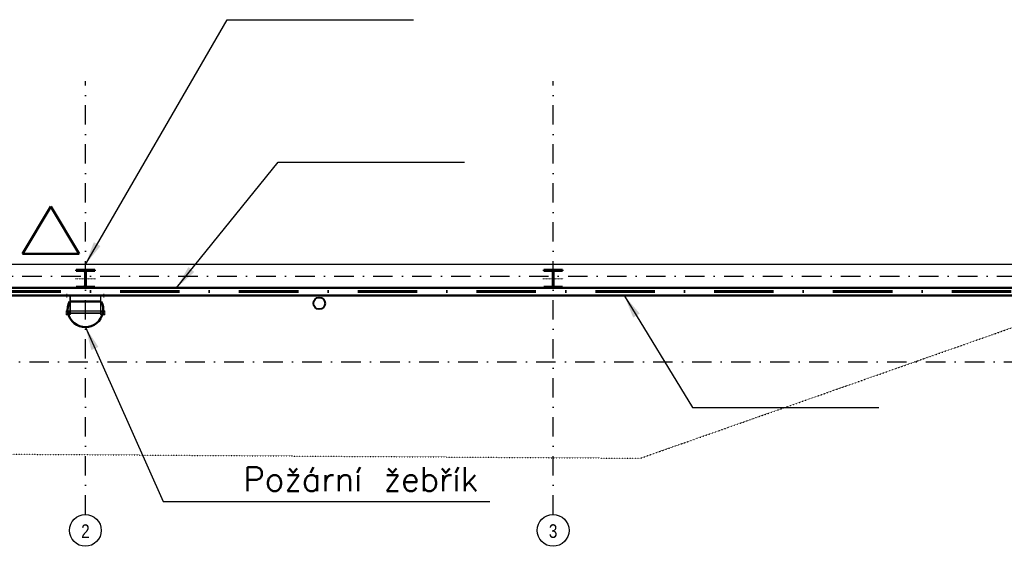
# Model space of a CAD drawing. Header units: millimetres. Extents: x 2886542 to 7567581, y -792623 to 134766.
# Tile 179 of 256: x 4502643 to 4515274, y -277994 to -271239. Entities that reach past the tile are written whole.
import ezdxf
from ezdxf.enums import TextEntityAlignment as Align

# ---------------------------------------------------------------- set-up
doc = ezdxf.new("R2010")
doc.units = ezdxf.units.MM
for name, pattern in [('ACAD_ISO04W100', [30, 24, -3, 0, -3]), ('DASHDOT', [1, 0.5, -0.25, 0, -0.25]), ('DASHDOTX2', [50.8, 25.4, -12.7, 0, -12.7]), ('DOT', [0.25, 0, -0.25])]:
    doc.linetypes.add(name, pattern=pattern)
for name, color, linetype, lineweight in [('CKPROSTUPY_NADROVINOU', 7, 'DASHDOT', 25), ('CKRASTR_POPIS', 3, 'Continuous', 25), ('CKSTENY_PODROVINOU', 7, 'Continuous', 25), ('CKSTENY_REZ', 6, 'Continuous', 50), ('CSPROFILY_OSY', 1, 'DASHDOT', 18), ('CSPROFILY_REZY', 4, 'Continuous', 50), ('pohledy', 7, 'Continuous', 25), ('požární žebřík', 201, 'Continuous', 15), ('ZTI-DEŠŤOVÁ-KANALIZACE', 210, 'Continuous', 40)]:
    doc.layers.add(name, color=color, linetype=linetype, lineweight=lineweight)
doc.layers.add('požárničina', color=10, linetype='Continuous')
doc.styles.add('ARIAL', font='arial.ttf')
doc.styles.add('ROMANT', font='romant')
doc.styles.get("Standard").update_dxf_attribs({"font": 'arial.ttf'})
doc.dimstyles.new('úhlová', dxfattribs={"dimscale": 0.2, "dimtxt": 2.5, "dimasz": 1.5, "dimexe": 0, "dimexo": 3, "dimgap": 1, "dimtad": 1, "dimdec": 0, "dimzin": 0, "dimdsep": 46, "dimtxsty": 'ROMANT', "dimcen": 5, "dimclrd": 256, "dimclre": 256, "dimclrt": 7, "dimadec": 1, "dimazin": 0, "dimtfac": 1, "dimtdec": 0, "dimtix": 1, "dimtmove": 2, "dimatfit": 3, "dimfxl": 0, "dimtvp": 2, "dimtolj": 1, "dimtzin": 0, "dimarcsym": 0})

# ---------------------------------------------------------------- blocks, each defined once
blk = doc.blocks.new('CK_S_EXT_HEAHEA240')
for p, q in [((-120, 115), (120, 115)), ((-120, 115), (-120, 103)), ((-120, 103), (-24.75, 103)), ((-3.75, -82), (-3.75, 82)), ((3.75, -82), (3.75, 82)), ((120, 103), (24.75, 103)), ((120, 115), (120, 103)), ((-120, -115), (-120, -103)), ((-120, -103), (-24.75, -103)), ((-120, -115), (120, -115)), ((120, -103), (24.75, -103)), ((120, -115), (120, -103))]:
    blk.add_line(p, q)
for centre, start, end in [((-24.75, 82), 0, 90), ((24.75, 82), 90, 180), ((-24.75, -82), 270, 0), ((24.75, -82), 180, 270)]:
    blk.add_arc(centre, 21, start, end)

msp = doc.modelspace()

# ---------------------------------------------------------------- linework, layer by layer
at = {"layer": 'CKPROSTUPY_NADROVINOU', "color": 0, "ltscale": 500}
for p, q in [((4503486, -277585.7), (4503486, -272027.5)), ((4509486, -277585.7), (4509486, -272027.5)), ((4486173.3, -274527.5), (4523486, -274527.5)), ((4497266, -275627.5), (4521916, -275627.5))]:
    msp.add_line(p, q, dxfattribs=at)
at = {"layer": 'CKRASTR_POPIS', "color": 0}
for centre in [(4503486, -277789.7), (4509486, -277789.7)]:
    msp.add_circle(centre, 203.9, dxfattribs=at)
at = {"layer": 'CKSTENY_PODROVINOU', "color": 0}
msp.add_line((4534201, -274377.5), (4497666, -274377.5), dxfattribs=at)
at = {"layer": 'CKSTENY_REZ', "color": 0}
for p, q in [((4497366, -274677.5), (4534201, -274677.5)), ((4497266, -274777.5), (4522766, -274777.5))]:
    msp.add_line(p, q, dxfattribs=at)
at = {"layer": 'CSPROFILY_OSY', "color": 0}
for p, q in [((4503486, -274437.5), (4503486, -274687.5)), ((4509486, -274437.5), (4509486, -274687.5)), ((4503616, -274562.5), (4503356, -274562.5)), ((4509616, -274562.5), (4509356, -274562.5))]:
    msp.add_line(p, q, dxfattribs=at)
at = {"layer": 'pohledy', "color": 0, "linetype": 'DOT', "ltscale": 2}
for p, q in [((4510603.8, -276864.3), (4516546, -274777.5)), ((4497266, -276777.5), (4510603.8, -276864.3))]:
    msp.add_line(p, q, dxfattribs=at)
at = {"layer": 'požárničina', "linetype": 'ACAD_ISO04W100', "lineweight": 50, "ltscale": 50, "extrusion": (0, 0, -1)}
for p, q in [((4502677, -274241.4), (4503042.2, -273634.5)), ((4503407.4, -274241.4), (4503042.2, -273634.5)), ((4502677, -274241.4), (4503407.4, -274241.4))]:
    msp.add_line(p, q, dxfattribs=at)
at = {"layer": 'požárničina', "linetype": 'DASHDOTX2', "lineweight": 60, "ltscale": 30}
msp.add_line((4522983, -274727), (4497315.5, -274727), dxfattribs=at)
at = {"layer": 'požárničina', "color": 1, "linetype": 'Continuous', "lineweight": 50}
msp.add_line((4503690, -274851.6), (4503282.1, -274851.6), dxfattribs=at)
msp.add_arc((4503486, -274954), 228.2, 153.32908, 26.67092, dxfattribs=at)
at = {"layer": 'požární žebřík', "color": 0}
for points in [[(4503215.7, -274777.5), (4503294.3, -274777.5), (4503294.3, -275018.5)], [(4503215.7, -274777.5), (4503215.7, -274783.5)], [(4503215.7, -274783.5), (4503288.3, -274783.5), (4503288.3, -275018.5)], [(4503249.8, -274802.3), (4503249.8, -274753.2)], [(4503756.4, -274777.5), (4503677.8, -274777.5), (4503677.8, -275018.5)], [(4503756.4, -274783.5), (4503683.8, -274783.5), (4503683.8, -275018.5)], [(4503722.2, -274802.3), (4503722.2, -274753.2)], [(4503756.4, -274783.5), (4503756.4, -274777.5)], [(4503288.3, -275023), (4503238.3, -274973)], [(4503288.3, -274973), (4503238.3, -275023)], [(4503733.8, -275023), (4503683.8, -274973)], [(4503733.8, -274973), (4503683.8, -275023)], [(4503238.3, -274990.7), (4503733.8, -274990.7)], [(4503294.3, -275018.5), (4503288.3, -275018.5)], [(4503677.8, -275018.5), (4503683.8, -275018.5)]]:
    msp.add_lwpolyline(points, dxfattribs=at)
for points in [[(4503238.3, -274973), (4503238.3, -275023), (4503288.3, -275023), (4503288.3, -274973)], [(4503288.3, -274974.7), (4503683.8, -274974.7), (4503683.8, -275006.7), (4503288.3, -275006.7)], [(4503683.8, -274973), (4503683.8, -275023), (4503733.8, -275023), (4503733.8, -274973)]]:
    msp.add_lwpolyline(points, close=True, dxfattribs=at)
for centre in [(4503263.3, -274998), (4503708.8, -274998)]:
    msp.add_circle(centre, 25, dxfattribs=at)
at = {"layer": 'ZTI-DEŠŤOVÁ-KANALIZACE', "color": 0}
msp.add_circle((4506485.4, -274877.5), 75, dxfattribs=at)

# ---------------------------------------------------------------- block references
at = {"layer": 'CSPROFILY_REZY', "color": 0, "rotation": 180}
for p in [(4503486, -274562.5), (4509486, -274562.5)]:
    msp.add_blockref('CK_S_EXT_HEAHEA240', p, dxfattribs=at)

# ---------------------------------------------------------------- texts
at = {"layer": 'CKRASTR_POPIS', "color": 0, "style": 'ARIAL', "width": 0.8}
for s, p in [('2', (4503486, -277798.1)), ('3', (4509486, -277798.1))]:
    msp.add_text(s, height=175, dxfattribs=at).set_placement(p, align=Align.MIDDLE)
at = {"layer": 'požárničina', "color": 1, "lineweight": 30, "insert": (4508523.7, -276978.9), "char_height": 307.125, "width": 715494.708, "attachment_point": 3}
msp.add_mtext('{\\Ftxt,bigfont|c238;Požární žebřík}', dxfattribs=at)

# ---------------------------------------------------------------- leaders
at = {"layer": 'požárničina'}
for points in [[(4503486, -274377.5), (4505303.7, -271239), (4507696.9, -271239)], [(4504656.5, -274677.5), (4505957.2, -273067.7), (4508350.4, -273067.7)], [(4510399.2, -274777.5), (4511272.2, -276215.1), (4513665.4, -276215.1)], [(4503486, -275182.3), (4504481.7, -277418.9), (4508674.5, -277418.9)]]:
    msp.add_leader(points, dimstyle='úhlová', override={"dimasz": 1500, "dimgap": 1, "dimtad": 0}, dxfattribs=at)

doc.saveas('drawing.dxf')
